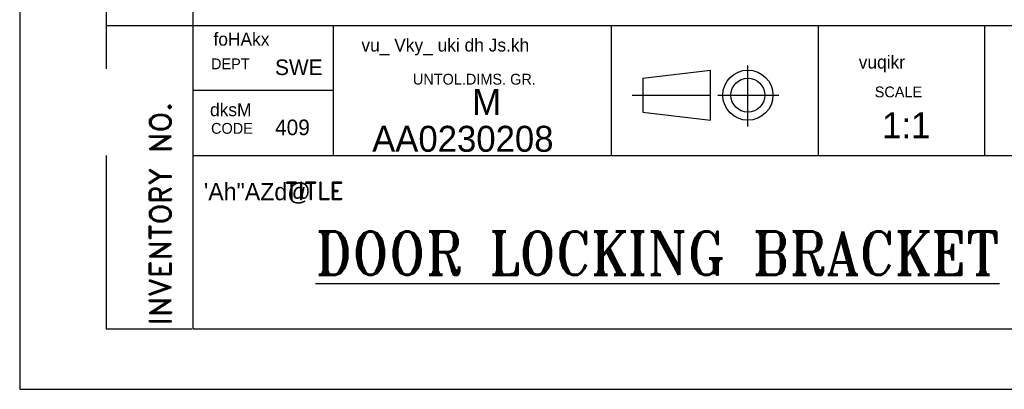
# Model space of a CAD drawing. Extents: x 5080 to 5290, y 910 to 1207.
# Tile 1 of 4: x 5080 to 5194, y 910 to 953. Entities that reach past the tile are written whole.
import ezdxf

# ---------------------------------------------------------------- set-up
doc = ezdxf.new("R2010")
doc.units = 0
doc.header["$LTSCALE"] = 40
doc.header["$MEASUREMENT"] = 0
doc.linetypes.add('DASHED', pattern=[0.75, 0.5, -0.25])
doc.linetypes.add('HIDDEN', pattern=[9.525, 6.35, -3.175])
doc.layers.get('0').update_dxf_attribs({"linetype": 'CONTINUOUS'})
doc.layers.add('6', color=6, linetype='CONTINUOUS')
doc.layers.add('TEXT', color=3, linetype='CONTINUOUS')
doc.styles.add('HINDI', font='hindi')
doc.styles.add('ROMAND', font='romand', dxfattribs={"height": 3})
doc.styles.add('ROMANT', font='romant.shx', dxfattribs={"width": 0.9, "height": 42})

msp = doc.modelspace()

# ---------------------------------------------------------------- linework, layer by layer
for p, q in [((5079.76, 1207.01), (5079.76, 910.01)), ((5099.76, 1200.01), (5099.76, 917.01)), ((5099.76, 952.01), (5282.76, 952.01)), ((5116.03, 937.01), (5116.03, 952.01)), ((5148.18, 937.01), (5148.18, 952.01)), ((5172.09, 937.01), (5172.09, 952.01)), ((5191.34, 937.01), (5191.34, 952.01)), ((5116.03, 944.51), (5099.76, 944.51)), ((5099.76, 937.01), (5282.76, 937.01)), ((5099.76, 917.01), (5282.76, 917.01)), ((5079.76, 910.01), (5289.76, 910.01))]:
    msp.add_line(p, q)
at = {"linetype": 'DASHED'}
for p, q in [((5089.76, 1027.01), (5089.76, 917.01)), ((5089.76, 952.01), (5099.76, 952.01)), ((5089.76, 917.01), (5099.67, 917.01))]:
    msp.add_line(p, q, dxfattribs=at)
at = {"layer": 'TEXT', "linetype": 'HIDDEN'}
for p, q in [((5163.94, 940.37), (5163.94, 947.42)), ((5150.56, 943.98), (5159.66, 943.98)), ((5160.47, 943.98), (5167.52, 943.98))]:
    msp.add_line(p, q, dxfattribs=at)
at = {"layer": 'TEXT'}
for p, q in [((5151.81, 945.95), (5159.6, 946.88)), ((5151.81, 945.95), (5151.81, 942.02)), ((5159.6, 941.08), (5159.6, 946.88)), ((5151.81, 942.02), (5159.6, 941.08))]:
    msp.add_line(p, q, dxfattribs=at)
for radius in [2.9, 1.96]:
    msp.add_circle((5163.94, 943.98), radius, dxfattribs=at)

# ---------------------------------------------------------------- texts
at = {"style": 'HINDI'}
for s, height, p in [('foHAkx', 1.5, (5102.16, 949.7)), ('vuqikr', 1.5, (5176.75, 947.05)), ('dksM', 1.5, (5101.76, 941.55)), ('\'Ah"AZd@', 2, (5101.05, 931.84))]:
    msp.add_text(s, height=height, dxfattribs=at).set_placement(p)
at = {"color": 11, "style": 'HINDI'}
msp.add_text('vu_ Vky_ uki dh Js.kh', height=1.5, dxfattribs=at).set_placement((5119.26, 949.02))
at = {"style": 'ROMANT', "width": 0.9}
msp.add_text('%%UDOOR LOCKING BRACKET', height=5, dxfattribs=at).set_placement((5113.96, 923.23))
at = {"layer": '6'}
for s, p in [('M', (5132.06, 941.7)), ('1:1', (5179.46, 939.01)), ('AA0230208', (5120.5, 937.44))]:
    msp.add_text(s, height=3, dxfattribs=at).set_placement(p)
at = {"layer": 'TEXT'}
for s, height, p in [('DEPT', 1.25, (5101.88, 946.97)), ('SWE', 1.8, (5109.28, 946.3)), ('UNTOL.DIMS. GR.', 1.25, (5125.21, 945.2)), ('SCALE', 1.25, (5178.6, 943.73)), ('CODE', 1.25, (5101.88, 939.52)), ('409', 1.8, (5109.28, 939.36))]:
    msp.add_text(s, height=height, dxfattribs=at).set_placement(p)
at = {"layer": 'TEXT', "style": 'ROMAND'}
msp.add_text('INVENTORY NO. ', height=2.5, rotation=90, dxfattribs=at).set_placement((5097.28, 917.4))
msp.add_text('TITLE', height=2, dxfattribs=at).set_placement((5110.45, 931.92))

doc.saveas('drawing.dxf')
